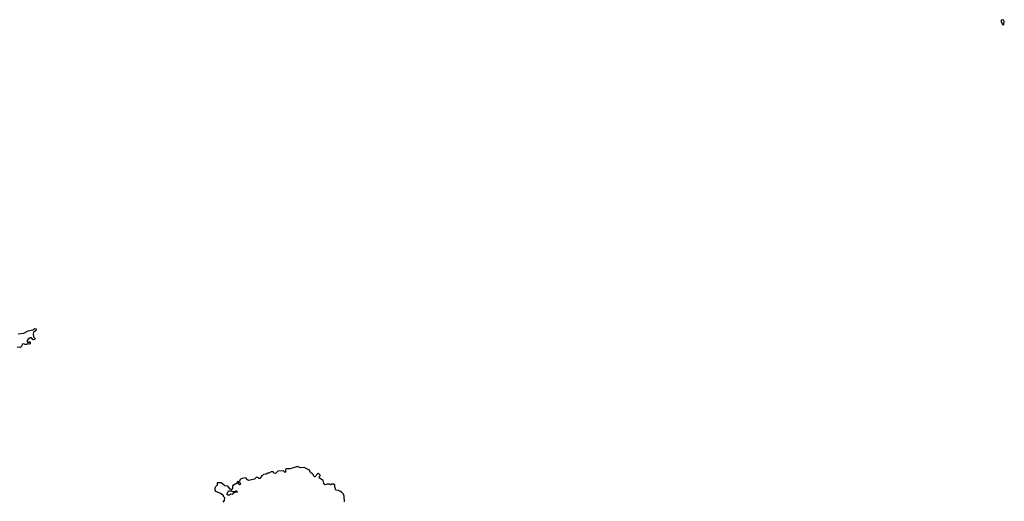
# Model space of a CAD drawing. Extents: x 2029826 to 2248070, y 228728 to 402406.
# Tile 241 of 256: x 2125588 to 2141522, y 381532 to 389333. Entities that reach past the tile are written whole.
import ezdxf

# ---------------------------------------------------------------- set-up
doc = ezdxf.new("R2010")
doc.units = 0

msp = doc.modelspace()

# ---------------------------------------------------------------- linework, layer by layer
at = {"layer": '0CON10XD'}
for points in [[(2141505, 389248), (2141515, 389253), (2141522, 389305), (2141515, 389325), (2141495, 389333), (2141473, 389327), (2141471, 389305), (2141494, 389255), (2141505, 389248)], [(2125565, 384247), (2125655, 384258), (2125725, 384292), (2125802, 384308), (2125835, 384332), (2125852, 384325), (2125852, 384305), (2125845, 384292), (2125812, 384268), (2125808, 384245), (2125810, 384195), (2125830, 384175), (2125830, 384155), (2125805, 384150), (2125778, 384178), (2125758, 384182), (2125720, 384155), (2125710, 384135), (2125710, 384115), (2125722, 384102), (2125745, 384118), (2125759, 384109), (2125755, 384082), (2125745, 384078), (2125715, 384080), (2125705, 384072), (2125675, 384072), (2125655, 384080), (2125633, 384077), (2125610, 384035), (2125597, 384023), (2125545, 384028)], [(2130842, 381525), (2130840, 381615), (2130830, 381645), (2130795, 381680), (2130770, 381695), (2130745, 381708), (2130702, 381712), (2130690, 381765), (2130690, 381795), (2130678, 381808), (2130635, 381810), (2130625, 381800), (2130615, 381800), (2130605, 381810), (2130565, 381812), (2130525, 381800), (2130508, 381825), (2130498, 381868), (2130442, 381905), (2130432, 381928), (2130448, 381942), (2130450, 381955), (2130425, 381980), (2130415, 381980), (2130365, 381930), (2130355, 381930), (2130338, 381968), (2130318, 381988), (2130305, 381990), (2130295, 382000), (2130275, 382038), (2130215, 382070), (2130202, 382072), (2130195, 382080), (2130135, 382072), (2130095, 382090), (2130065, 382088), (2129965, 382060), (2129905, 382058), (2129890, 382045), (2129890, 382005), (2129885, 382000), (2129855, 382028), (2129765, 382020), (2129728, 381982), (2129705, 381990), (2129687, 382007), (2129655, 382008), (2129622, 381988), (2129605, 381988), (2129577, 381973), (2129533, 381967), (2129515, 381950), (2129500, 381945), (2129500, 381935), (2129475, 381900), (2129465, 381900), (2129435, 381920), (2129415, 381920), (2129385, 381890), (2129315, 381872), (2129295, 381870), (2129275, 381878), (2129245, 381912), (2129188, 381902), (2129162, 381888), (2129140, 381855), (2129162, 381815), (2129158, 381802), (2129145, 381800), (2129130, 381815), (2129130, 381855), (2129122, 381858), (2129083, 381817), (2129030, 381785), (2129030, 381735), (2129015, 381720), (2129005, 381730), (2128995, 381730), (2128957, 381777), (2128905, 381782), (2128850, 381830), (2128785, 381830), (2128783, 381795), (2128754, 381766), (2128744, 381746), (2128744, 381714), (2128758, 381698), (2128846, 381656), (2128879, 381629), (2128883, 381613), (2128900, 381595), (2128898, 381545), (2128875, 381520)], [(2128975, 381630), (2128955, 381630), (2128942, 381645), (2128965, 381700), (2129015, 381700), (2129025, 381690), (2129075, 381690), (2129085, 381700), (2129095, 381700), (2129110, 381685), (2129105, 381680), (2129075, 381680), (2129065, 381670), (2129052, 381668), (2129027, 381643), (2129005, 381648), (2128975, 381630)]]:
    msp.add_lwpolyline(points, dxfattribs=at)

doc.saveas('drawing.dxf')
